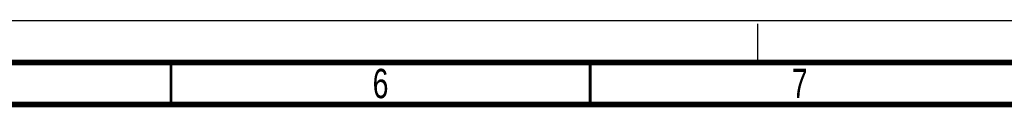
# Paper-space layout 'SUBMITTAL_E1H_1_2' of a CAD drawing. Header units: millimetres. Extents: x 0 to 841, y 0 to 594.
# Tile 18 of 30: x 252 to 370, y 584 to 594. Entities that reach past the tile are written whole.
import ezdxf

# ---------------------------------------------------------------- set-up
doc = ezdxf.new("R2010")
doc.units = ezdxf.units.MM
doc.header["$LTSCALE"] = 46.255
doc.linetypes.add('DASHED', pattern=[0.2, 0.1, -0.1])
doc.layers.get('0').update_dxf_attribs({"linetype": 'CONTINUOUS'})
doc.styles.get("Standard").update_dxf_attribs({"font": 'txt', "width": 0.725})

psp = doc.layouts.new('SUBMITTAL_E1H_1_2')

# ---------------------------------------------------------------- linework, layer by layer
at = {"color": 7, "linetype": 'CONTINUOUS'}
psp.add_line((0, 594), (841, 594), dxfattribs=at)
psp.add_line((0, 594), (841, 594), dxfattribs=at)
at = {"color": 7, "linetype": 'DASHED'}
psp.add_line((340.5, 589), (340.5, 594), dxfattribs=at)
at = {"color": 7, "linetype": 'CONTINUOUS'}
for points, const_width in [([(836, 589), (15, 589)], 0.7), ([(270.5, 584), (270.5, 589)], 0.35), ([(320.5, 584), (320.5, 589)], 0.35), ([(831, 584), (20, 584)], 0.7)]:
    psp.add_lwpolyline(points, dxfattribs=dict(at, const_width=const_width))

# ---------------------------------------------------------------- texts
at = {"color": 2, "linetype": 'CONTINUOUS', "char_height": 3.5, "width": 2.5375, "attachment_point": 2, "line_spacing_factor": 0.9}
for s, insert in [('6', (295.5, 588.25)), ('7', (345.5, 588.25))]:
    psp.add_mtext(s, dxfattribs=dict(at, insert=insert))

doc.saveas('drawing.dxf')
